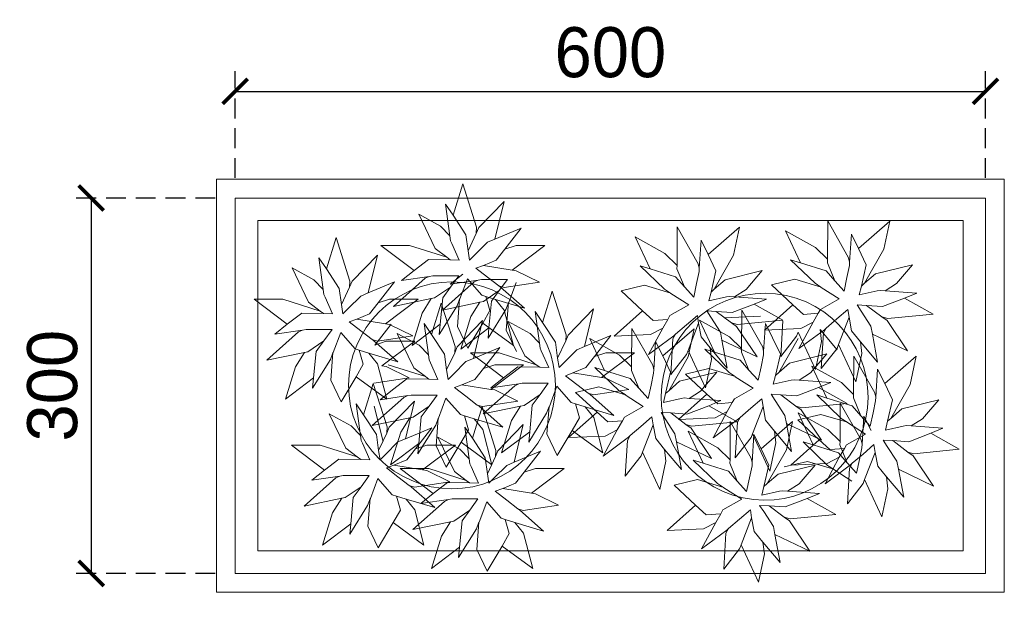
# Model space of a CAD drawing. Header units: millimetres. Extents: x 193134 to 268609, y 2024 to 10978.
# Tile 27 of 27: x 265607 to 266395, y 9290 to 9767. Entities that reach past the tile are written whole.
import ezdxf

# ---------------------------------------------------------------- set-up
doc = ezdxf.new("R2010")
doc.units = ezdxf.units.MM
doc.header["$LTSCALE"] = 2.5
doc.linetypes.add('DASHED2', pattern=[9.525, 6.35, -3.175])
for name, color, linetype, lineweight in [('Dimension', 40, 'Continuous', 0), ('ELEVATION 3', 21, 'Continuous', 13), ('ELEVATION 5', 156, 'Continuous', 5), ('HATCH MEDIUM', 251, 'Continuous', 5)]:
    doc.layers.add(name, color=color, linetype=linetype, lineweight=lineweight)
doc.styles.get("Standard").update_dxf_attribs({"font": 'GOTHIC.TTF'})
doc.dimstyles.new('AJKD_20', dxfattribs={"dimscale": 20, "dimtxt": 2, "dimasz": 1, "dimexe": 0.8, "dimexo": 0.8, "dimgap": 0.5, "dimtad": 1, "dimdec": 0, "dimzin": 0, "dimdsep": 46, "dimtxsty": 'Standard', "dimblk": 'ARCHTICK', "dimcen": 0.125, "dimclrd": 251, "dimclre": 251, "dimclrt": 42, "dimadec": 0, "dimazin": 0, "dimtfac": 1, "dimtdec": 0, "dimtix": 1, "dimtmove": 0, "dimatfit": 3, "dimfxl": 0, "dimtolj": 1, "dimtzin": 0, "dimarcsym": 0})

# ---------------------------------------------------------------- blocks, each defined once
blk = doc.blocks.new('EEE')
for p, q in [((129620.8, 53995.4), (129593.1, 53905.9)), ((129660.3, 53870.9), (129620.8, 53995.4)), ((129593.1, 53905.9), (129571.6, 53937.2)), ((129571.6, 53937.2), (129584.1, 53846.8)), ((129739.1, 53945.3), (129666.5, 53870)), ((129713.1, 53836.9), (129739.1, 53945.3)), ((129557.3, 53874.5), (129494.6, 53908.6)), ((129494.6, 53908.6), (129542, 53810.1)), ((129593.1, 53905.9), (129629.8, 53849.5)), ((129629.8, 53849.5), (129593.1, 53905.9)), ((129584.1, 53846.8), (129557.3, 53874.5)), ((129659.4, 53853), (129660.3, 53870.9)), ((129666.5, 53870), (129659.4, 53853)), ((129788.3, 53868.3), (129713.1, 53836.9)), ((129741.7, 53808.3), (129788.3, 53868.3)), ((129258, 53841.7), (129230.3, 53752.1)), ((129297.4, 53717.2), (129258, 53841.7)), ((129584.1, 53846.8), (129585.9, 53832.4)), ((129585.9, 53832.4), (129584.1, 53846.8)), ((129629.8, 53849.5), (129636.1, 53803.8)), ((129636.1, 53803.8), (129629.8, 53849.5)), ((129636.1, 53803.8), (129659.4, 53853)), ((129659.4, 53853), (129636.1, 53803.8)), ((129468.6, 53819), (129386.2, 53819)), ((129386.2, 53819), (129481.2, 53747.4)), ((129575.2, 53785), (129468.6, 53819)), ((129585.9, 53832.4), (129589.5, 53824.4)), ((129589.5, 53824.4), (129585.9, 53832.4)), ((129589.5, 53824.4), (129611, 53776.9)), ((129611, 53776.9), (129589.5, 53824.4)), ((129655.8, 53792.1), (129691.6, 53828)), ((129691.6, 53828), (129655.8, 53792.1)), ((129691.6, 53828), (129713.1, 53836.9)), ((129713.1, 53836.9), (129691.6, 53828)), ((129774, 53819), (129741.7, 53808.3)), ((129762.3, 53748.3), (129856.4, 53819)), ((129856.4, 53819), (129774, 53819)), ((129230.3, 53752.1), (129208.8, 53783.5)), ((129208.8, 53783.5), (129221.3, 53693)), ((129376.2, 53791.5), (129303.7, 53716.3)), ((129350.3, 53683.2), (129376.2, 53791.5)), ((129542, 53810.1), (129575.2, 53785)), ((129585, 53777.8), (129575.2, 53785)), ((129575.2, 53785), (129585, 53777.8)), ((129636.1, 53803.8), (129640.5, 53776.9)), ((129640.5, 53776.9), (129636.1, 53803.8)), ((129640.5, 53776.9), (129655.8, 53792.1)), ((129655.8, 53792.1), (129640.5, 53776.9)), ((129741.7, 53808.3), (129716.7, 53776.9)), ((129716.7, 53776.9), (129741.7, 53808.3)), ((129194.4, 53720.8), (129131.8, 53754.8)), ((129131.8, 53754.8), (129179.2, 53656.3)), ((129481.2, 53747.4), (129522.3, 53778.7)), ((129522.3, 53778.7), (129481.2, 53747.4)), ((129522.3, 53778.7), (129585, 53777.8)), ((129585, 53777.8), (129522.3, 53778.7)), ((129611, 53776.9), (129585, 53777.8)), ((129585, 53777.8), (129611, 53776.9)), ((129680, 53761.7), (129658.5, 53753.6)), ((129658.5, 53753.6), (129680, 53761.7)), ((129716.7, 53776.9), (129680, 53761.7)), ((129680, 53761.7), (129716.7, 53776.9)), ((129680, 53761.7), (129762.3, 53748.3)), ((129762.3, 53748.3), (129680, 53761.7)), ((129230.3, 53752.1), (129267, 53695.7)), ((129267, 53695.7), (129230.3, 53752.1)), ((129481.2, 53747.4), (129445.3, 53718.7)), ((129445.3, 53718.7), (129525, 53730.4)), ((129525, 53730.4), (129513.4, 53725)), ((129534.9, 53732.1), (129525, 53730.4)), ((129525, 53730.4), (129534.9, 53732.1)), ((129569.8, 53732.1), (129534.9, 53732.1)), ((129534.9, 53732.1), (129569.8, 53732.1)), ((129609.2, 53732.1), (129569.8, 53732.1)), ((129569.8, 53732.1), (129609.2, 53732.1)), ((129620.8, 53737.1), (129585, 53708.5)), ((129585.9, 53699.9), (129609.2, 53732.1)), ((129609.2, 53732.1), (129585.9, 53699.9)), ((129658.5, 53753.6), (129691.6, 53728.6)), ((129691.6, 53728.6), (129658.5, 53753.6)), ((129691.6, 53728.6), (129723.8, 53703.5)), ((129723.8, 53703.5), (129691.6, 53728.6)), ((129762.3, 53748.3), (129774, 53746.5)), ((129840.2, 53714.2), (129774, 53746.5)), ((129221.3, 53693), (129194.4, 53720.8)), ((129273.3, 53650.1), (129296.5, 53699.3)), ((129296.5, 53699.3), (129273.3, 53650.1)), ((129296.5, 53699.3), (129297.4, 53717.2)), ((129303.7, 53716.3), (129296.5, 53699.3)), ((129425.5, 53714.5), (129350.3, 53683.2)), ((129378.9, 53654.5), (129425.5, 53714.5)), ((129513.4, 53725), (129422.9, 53644.4)), ((129585.9, 53699.9), (129540.3, 53668.6)), ((129540.3, 53668.6), (129585.9, 53699.9)), ((129653.1, 53714.8), (129562.6, 53634.2)), ((129563.5, 53669.5), (129585.9, 53699.9)), ((129585.9, 53699.9), (129563.5, 53669.5)), ((129585, 53708.5), (129664.7, 53720.1)), ((129612.8, 53665.9), (129634.3, 53723.2)), ((129634.3, 53723.2), (129612.8, 53665.9)), ((129634.3, 53723.2), (129675.5, 53676.6)), ((129675.5, 53676.6), (129634.3, 53723.2)), ((129664.7, 53720.1), (129653.1, 53714.8)), ((129674.6, 53721.9), (129664.7, 53720.1)), ((129664.7, 53720.1), (129674.6, 53721.9)), ((129709.5, 53721.9), (129674.6, 53721.9)), ((129674.6, 53721.9), (129709.5, 53721.9)), ((129748.9, 53721.9), (129709.5, 53721.9)), ((129709.5, 53721.9), (129748.9, 53721.9)), ((129723.8, 53703.5), (129739.1, 53699)), ((129729.2, 53699.9), (129723.8, 53703.5)), ((129725.6, 53689.7), (129748.9, 53721.9)), ((129748.9, 53721.9), (129725.6, 53689.7)), ((129797.3, 53639.9), (129729.2, 53699.9)), ((129739.1, 53699), (129840.2, 53714.2)), ((129752.5, 53655.7), (129773.9, 53713)), ((129773.9, 53713), (129752.5, 53655.7)), ((129221.3, 53693), (129223.1, 53678.7)), ((129223.1, 53678.7), (129221.3, 53693)), ((129223.1, 53678.7), (129226.7, 53670.7)), ((129226.7, 53670.7), (129223.1, 53678.7)), ((129226.7, 53670.7), (129248.2, 53623.2)), ((129248.2, 53623.2), (129226.7, 53670.7)), ((129267, 53695.7), (129273.3, 53650.1)), ((129273.3, 53650.1), (129267, 53695.7)), ((129293, 53638.4), (129328.8, 53674.2)), ((129328.8, 53674.2), (129293, 53638.4)), ((129328.8, 53674.2), (129350.3, 53683.2)), ((129350.3, 53683.2), (129328.8, 53674.2)), ((129675.5, 53676.6), (129687.1, 53673)), ((129687.1, 53673), (129675.5, 53676.6)), ((129725.6, 53689.7), (129679.9, 53658.3)), ((129679.9, 53658.3), (129725.6, 53689.7)), ((129714.9, 53664.1), (129687.1, 53673)), ((129687.1, 53673), (129698.8, 53632.7)), ((129687.1, 53673), (129714.9, 53664.1)), ((129698.8, 53632.7), (129687.1, 53673)), ((129703.2, 53659.2), (129725.6, 53689.7)), ((129725.6, 53689.7), (129703.2, 53659.2)), ((129877.2, 53688), (129849.4, 53598.4)), ((129916.6, 53563.5), (129877.2, 53688)), ((129105.8, 53665.3), (129023.4, 53665.3)), ((129023.4, 53665.3), (129118.3, 53593.6)), ((129212.4, 53631.3), (129105.8, 53665.3)), ((129179.2, 53656.3), (129212.4, 53631.3)), ((129273.3, 53650.1), (129277.7, 53623.2)), ((129277.7, 53623.2), (129273.3, 53650.1)), ((129378.9, 53654.5), (129353.8, 53623.2)), ((129353.8, 53623.2), (129378.9, 53654.5)), ((129411.2, 53665.3), (129378.9, 53654.5)), ((129399.5, 53594.5), (129493.5, 53665.3)), ((129493.5, 53665.3), (129411.2, 53665.3)), ((129422.9, 53644.4), (129530.4, 53666.8)), ((129530.4, 53666.8), (129504.4, 53625.6)), ((129540.3, 53668.6), (129530.4, 53666.8)), ((129530.4, 53666.8), (129540.3, 53668.6)), ((129559.4, 53654.1), (129531.6, 53564.5)), ((129553.7, 53563.8), (129604.7, 53646.2)), ((129556.4, 53593.3), (129563.5, 53669.5)), ((129563.5, 53669.5), (129556.4, 53593.3)), ((129598.8, 53529.6), (129559.4, 53654.1)), ((129562.6, 53634.2), (129670.1, 53656.6)), ((129604.7, 53646.2), (129611.9, 53665)), ((129611.9, 53665.9), (129605.6, 53587.1)), ((129611.9, 53665), (129612.8, 53665.9)), ((129612.8, 53665.9), (129611.9, 53665)), ((129611.9, 53665), (129611.9, 53665.9)), ((129670.1, 53656.6), (129644.1, 53615.4)), ((129679.9, 53658.3), (129670.1, 53656.6)), ((129670.1, 53656.6), (129679.9, 53658.3)), ((129696, 53583.1), (129703.2, 53659.2)), ((129703.2, 53659.2), (129696, 53583.1)), ((129739.9, 53633.6), (129714.9, 53664.1)), ((129714.9, 53664.1), (129797.3, 53639.9)), ((129744.4, 53636), (129751.6, 53654.8)), ((129751.6, 53655.7), (129745.3, 53576.9)), ((129751.6, 53654.8), (129752.5, 53655.7)), ((129752.5, 53655.7), (129751.6, 53654.8)), ((129751.6, 53654.8), (129751.6, 53655.7)), ((129118.3, 53593.6), (129159.5, 53625)), ((129159.5, 53625), (129118.3, 53593.6)), ((129159.5, 53625), (129222.2, 53624.1)), ((129222.2, 53624.1), (129159.5, 53625)), ((129222.2, 53624.1), (129212.4, 53631.3)), ((129212.4, 53631.3), (129222.2, 53624.1)), ((129248.2, 53623.2), (129222.2, 53624.1)), ((129222.2, 53624.1), (129248.2, 53623.2)), ((129277.7, 53623.2), (129293, 53638.4)), ((129293, 53638.4), (129277.7, 53623.2)), ((129353.8, 53623.2), (129317.1, 53608)), ((129317.1, 53608), (129353.8, 53623.2)), ((129504.4, 53625.6), (129475.8, 53532.5)), ((129644.1, 53615.4), (129615.4, 53522.2)), ((129698.8, 53632.7), (129678.2, 53596.9)), ((129678.2, 53596.9), (129698.8, 53632.7)), ((129693.4, 53553.6), (129744.4, 53636)), ((129765.9, 53532.5), (129739.9, 53633.6)), ((129849.4, 53598.4), (129827.9, 53629.8)), ((129827.9, 53629.8), (129840.5, 53539.3)), ((129995.4, 53637.8), (129922.9, 53562.6)), ((129969.4, 53529.5), (129995.4, 53637.8)), ((129118.3, 53593.6), (129082.5, 53565)), ((129317.1, 53608), (129295.6, 53599.9)), ((129295.6, 53599.9), (129317.1, 53608)), ((129295.6, 53599.9), (129328.8, 53574.8)), ((129328.8, 53574.8), (129295.6, 53599.9)), ((129317.1, 53608), (129399.5, 53594.5)), ((129399.5, 53594.5), (129317.1, 53608)), ((129368.7, 53533.9), (129415.3, 53593.9)), ((129399.5, 53594.5), (129411.2, 53592.7)), ((129477.4, 53560.5), (129411.2, 53592.7)), ((129475.8, 53532.5), (129556.4, 53593.3)), ((129531.6, 53564.5), (129510.1, 53595.9)), ((129510.1, 53595.9), (129522.7, 53505.4)), ((129556.4, 53593.3), (129553.7, 53563.8)), ((129677.6, 53603.9), (129605.1, 53528.7)), ((129605.6, 53587.1), (129635.2, 53525.3)), ((129635.2, 53525.3), (129678.2, 53596.9)), ((129651.6, 53495.6), (129677.6, 53603.9)), ((129678.2, 53596.9), (129765.9, 53532.5)), ((129813.6, 53567.1), (129750.9, 53601.1)), ((129750.9, 53601.1), (129798.4, 53502.6)), ((129849.4, 53598.4), (129886.1, 53542)), ((129886.1, 53542), (129849.4, 53598.4)), ((129150.6, 53571.3), (129060.1, 53490.7)), ((129082.5, 53565), (129162.2, 53576.6)), ((129162.2, 53576.6), (129150.6, 53571.3)), ((129172.1, 53578.4), (129162.2, 53576.6)), ((129162.2, 53576.6), (129172.1, 53578.4)), ((129207, 53578.4), (129172.1, 53578.4)), ((129172.1, 53578.4), (129207, 53578.4)), ((129246.4, 53578.4), (129207, 53578.4)), ((129207, 53578.4), (129246.4, 53578.4)), ((129223.1, 53546.2), (129246.4, 53578.4)), ((129246.4, 53578.4), (129223.1, 53546.2)), ((129250, 53512.2), (129271.5, 53569.5)), ((129271.5, 53569.5), (129250, 53512.2)), ((129271.5, 53569.5), (129312.7, 53522.9)), ((129312.7, 53522.9), (129271.5, 53569.5)), ((129328.8, 53574.8), (129361, 53549.8)), ((129361, 53549.8), (129328.8, 53574.8)), ((129376.2, 53545.3), (129477.4, 53560.5)), ((129495.8, 53533.2), (129433.1, 53567.2)), ((129433.1, 53567.2), (129480.6, 53468.7)), ((129531.6, 53564.5), (129568.3, 53508.1)), ((129568.3, 53508.1), (129531.6, 53564.5)), ((129615.4, 53522.2), (129696, 53583.1)), ((129696, 53583.1), (129693.4, 53553.6)), ((129745.3, 53576.9), (129774.8, 53515.1)), ((129840.5, 53539.3), (129813.6, 53567.1)), ((129915.7, 53545.6), (129916.6, 53563.5)), ((129922.9, 53562.6), (129915.7, 53545.6)), ((130044.6, 53560.8), (129969.4, 53529.5)), ((129998.1, 53500.8), (130044.6, 53560.8)), ((129223.1, 53546.2), (129177.4, 53514.8)), ((129177.4, 53514.8), (129223.1, 53546.2)), ((129200.7, 53515.7), (129223.1, 53546.2)), ((129223.1, 53546.2), (129200.7, 53515.7)), ((129361, 53549.8), (129376.2, 53545.3)), ((129366.4, 53546.2), (129361, 53549.8)), ((129434.4, 53486.2), (129366.4, 53546.2)), ((129401, 53544.7), (129368.7, 53533.9)), ((129389.3, 53474), (129483.3, 53544.7)), ((129483.3, 53544.7), (129401, 53544.7)), ((129522.7, 53505.4), (129495.8, 53533.2)), ((129597.9, 53511.7), (129598.8, 53529.6)), ((129840.5, 53539.3), (129842.3, 53525)), ((129842.3, 53525), (129840.5, 53539.3)), ((129886.1, 53542), (129892.4, 53496.3)), ((129892.4, 53496.3), (129886.1, 53542)), ((129892.4, 53496.3), (129915.7, 53545.6)), ((129915.7, 53545.6), (129892.4, 53496.3)), ((129947.9, 53520.5), (129969.4, 53529.5)), ((129969.4, 53529.5), (129947.9, 53520.5)), ((129060.1, 53490.7), (129167.6, 53513)), ((129167.6, 53513), (129141.6, 53471.9)), ((129177.4, 53514.8), (129167.6, 53513)), ((129167.6, 53513), (129177.4, 53514.8)), ((129193.6, 53439.6), (129200.7, 53515.7)), ((129200.7, 53515.7), (129193.6, 53439.6)), ((129241.9, 53492.5), (129249.1, 53511.3)), ((129249.1, 53512.2), (129242.8, 53433.3)), ((129249.1, 53511.3), (129250, 53512.2)), ((129250, 53512.2), (129249.1, 53511.3)), ((129249.1, 53511.3), (129249.1, 53512.2)), ((129312.7, 53522.9), (129324.3, 53519.3)), ((129324.3, 53519.3), (129312.7, 53522.9)), ((129352.1, 53510.4), (129324.3, 53519.3)), ((129324.3, 53519.3), (129335.9, 53479)), ((129324.3, 53519.3), (129352.1, 53510.4)), ((129335.9, 53479), (129324.3, 53519.3)), ((129377.1, 53479.9), (129352.1, 53510.4)), ((129352.1, 53510.4), (129434.4, 53486.2)), ((129522.7, 53505.4), (129524.5, 53491.1)), ((129524.5, 53491.1), (129522.7, 53505.4)), ((129568.3, 53508.1), (129574.6, 53462.5)), ((129574.6, 53462.5), (129568.3, 53508.1)), ((129574.6, 53462.5), (129597.9, 53511.7)), ((129597.9, 53511.7), (129574.6, 53462.5)), ((129605.1, 53528.7), (129597.9, 53511.7)), ((129725, 53511.6), (129642.6, 53511.6)), ((129642.6, 53511.6), (129737.5, 53439.9)), ((129726.8, 53526.9), (129651.6, 53495.6)), ((129680.3, 53466.9), (129726.8, 53526.9)), ((129831.5, 53477.5), (129725, 53511.6)), ((129798.4, 53502.6), (129831.5, 53477.5)), ((129842.3, 53525), (129845.8, 53516.9)), ((129845.8, 53516.9), (129842.3, 53525)), ((129845.8, 53516.9), (129867.3, 53469.5)), ((129867.3, 53469.5), (129845.8, 53516.9)), ((129912.1, 53484.7), (129947.9, 53520.5)), ((129947.9, 53520.5), (129912.1, 53484.7)), ((130030.3, 53511.6), (129998.1, 53500.8)), ((130018.7, 53440.8), (130112.7, 53511.6)), ((130112.7, 53511.6), (130030.3, 53511.6)), ((129190.9, 53410.1), (129241.9, 53492.5)), ((129335.9, 53479), (129315.3, 53443.2)), ((129315.3, 53443.2), (129335.9, 53479)), ((129403.1, 53378.7), (129377.1, 53479.9)), ((129389.3, 53474), (129401, 53472.2)), ((129513.7, 53443.7), (129407.2, 53477.7)), ((129524.5, 53491.1), (129528, 53483.1)), ((129528, 53483.1), (129524.5, 53491.1)), ((129528, 53483.1), (129549.5, 53435.6)), ((129549.5, 53435.6), (129528, 53483.1)), ((129594.3, 53450.8), (129630.1, 53486.6)), ((129630.1, 53486.6), (129594.3, 53450.8)), ((129630.1, 53486.6), (129651.6, 53495.6)), ((129651.6, 53495.6), (129630.1, 53486.6)), ((129712.5, 53477.7), (129680.3, 53466.9)), ((129700.9, 53406.9), (129794.9, 53477.7)), ((129794.9, 53477.7), (129712.5, 53477.7)), ((129841.4, 53470.4), (129831.5, 53477.5)), ((129831.5, 53477.5), (129841.4, 53470.4)), ((129892.4, 53496.3), (129896.9, 53469.5)), ((129896.9, 53469.5), (129892.4, 53496.3)), ((129896.9, 53469.5), (129912.1, 53484.7)), ((129912.1, 53484.7), (129896.9, 53469.5)), ((129998.1, 53500.8), (129973, 53469.5)), ((129973, 53469.5), (129998.1, 53500.8)), ((129141.6, 53471.9), (129113, 53378.7)), ((129467.2, 53439.9), (129401, 53472.2)), ((129480.6, 53468.7), (129513.7, 53443.7)), ((129574.6, 53462.5), (129579.1, 53435.6)), ((129579.1, 53435.6), (129574.6, 53462.5)), ((129579.1, 53435.6), (129594.3, 53450.8)), ((129594.3, 53450.8), (129579.1, 53435.6)), ((129680.3, 53466.9), (129655.2, 53435.6)), ((129655.2, 53435.6), (129680.3, 53466.9)), ((129737.5, 53439.9), (129778.7, 53471.3)), ((129778.7, 53471.3), (129737.5, 53439.9)), ((129778.7, 53471.3), (129841.4, 53470.4)), ((129841.4, 53470.4), (129778.7, 53471.3)), ((129867.3, 53469.5), (129841.4, 53470.4)), ((129841.4, 53470.4), (129867.3, 53469.5)), ((129936.3, 53454.2), (129914.8, 53446.2)), ((129914.8, 53446.2), (129936.3, 53454.2)), ((129914.8, 53446.2), (129947.9, 53421.1)), ((129947.9, 53421.1), (129914.8, 53446.2)), ((129973, 53469.5), (129936.3, 53454.2)), ((129936.3, 53454.2), (129973, 53469.5)), ((129936.3, 53454.2), (130018.7, 53440.8)), ((130018.7, 53440.8), (129936.3, 53454.2)), ((129113, 53378.7), (129193.6, 53439.6)), ((129193.6, 53439.6), (129190.9, 53410.1)), ((129242.8, 53433.3), (129272.4, 53371.6)), ((129272.4, 53371.6), (129315.3, 53443.2)), ((129315.3, 53443.2), (129403.1, 53378.7)), ((129364.5, 53423.9), (129336.7, 53334.3)), ((129403.9, 53299.4), (129364.5, 53423.9)), ((129366, 53424.7), (129467.2, 53439.9)), ((129419.7, 53406), (129460.9, 53437.4)), ((129460.9, 53437.4), (129419.7, 53406)), ((129460.9, 53437.4), (129523.6, 53436.5)), ((129523.6, 53436.5), (129460.9, 53437.4)), ((129523.6, 53436.5), (129513.7, 53443.7)), ((129513.7, 53443.7), (129523.6, 53436.5)), ((129549.5, 53435.6), (129523.6, 53436.5)), ((129523.6, 53436.5), (129549.5, 53435.6)), ((129618.5, 53420.4), (129597, 53412.3)), ((129597, 53412.3), (129618.5, 53420.4)), ((129655.2, 53435.6), (129618.5, 53420.4)), ((129618.5, 53420.4), (129655.2, 53435.6)), ((129618.5, 53420.4), (129700.9, 53406.9)), ((129700.9, 53406.9), (129618.5, 53420.4)), ((129769.7, 53417.5), (129679.3, 53336.9)), ((129737.5, 53439.9), (129701.7, 53411.3)), ((129701.7, 53411.3), (129781.4, 53422.9)), ((129781.4, 53422.9), (129769.7, 53417.5)), ((129791.2, 53424.7), (129781.4, 53422.9)), ((129781.4, 53422.9), (129791.2, 53424.7)), ((129826.1, 53424.7), (129791.2, 53424.7)), ((129791.2, 53424.7), (129826.1, 53424.7)), ((129865.5, 53424.7), (129826.1, 53424.7)), ((129826.1, 53424.7), (129865.5, 53424.7)), ((129842.3, 53392.5), (129865.5, 53424.7)), ((129865.5, 53424.7), (129842.3, 53392.5)), ((129947.9, 53421.1), (129980.2, 53396)), ((129980.2, 53396), (129947.9, 53421.1)), ((130018.7, 53440.8), (130030.3, 53439)), ((130096.6, 53406.8), (130030.3, 53439)), ((129419.7, 53406), (129383.9, 53377.4)), ((129383.9, 53377.4), (129463.6, 53389)), ((129463.6, 53389), (129451.9, 53383.7)), ((129473.4, 53390.8), (129463.6, 53389)), ((129463.6, 53389), (129473.4, 53390.8)), ((129508.3, 53390.8), (129473.4, 53390.8)), ((129473.4, 53390.8), (129508.3, 53390.8)), ((129547.7, 53390.8), (129508.3, 53390.8)), ((129508.3, 53390.8), (129547.7, 53390.8)), ((129524.5, 53358.6), (129547.7, 53390.8)), ((129547.7, 53390.8), (129524.5, 53358.6)), ((129597, 53412.3), (129630.1, 53387.2)), ((129630.1, 53387.2), (129597, 53412.3)), ((129700.9, 53406.9), (129712.5, 53405.2)), ((129778.8, 53372.9), (129712.5, 53405.2)), ((129842.3, 53392.5), (129796.6, 53361.1)), ((129796.6, 53361.1), (129842.3, 53392.5)), ((129819.9, 53362), (129842.3, 53392.5)), ((129842.3, 53392.5), (129819.9, 53362)), ((129869.1, 53358.4), (129890.6, 53415.7)), ((129890.6, 53415.7), (129869.1, 53358.4)), ((129890.6, 53415.7), (129931.8, 53369.2)), ((129931.8, 53369.2), (129890.6, 53415.7)), ((129980.2, 53396), (129995.4, 53391.6)), ((129985.5, 53392.5), (129980.2, 53396)), ((130053.6, 53332.5), (129985.5, 53392.5)), ((129995.4, 53391.6), (130096.6, 53406.8)), ((129336.7, 53334.3), (129315.3, 53365.7)), ((129315.3, 53365.7), (129327.8, 53275.2)), ((129451.9, 53383.7), (129361.5, 53303.1)), ((129482.7, 53373.7), (129410.2, 53298.5)), ((129456.7, 53265.4), (129482.7, 53373.7)), ((129551.3, 53324.6), (129572.8, 53381.9)), ((129572.8, 53381.9), (129551.3, 53324.6)), ((129572.8, 53381.9), (129614, 53335.3)), ((129614, 53335.3), (129572.8, 53381.9)), ((129630.1, 53387.2), (129662.4, 53362.2)), ((129662.4, 53362.2), (129630.1, 53387.2)), ((129662.4, 53362.2), (129677.6, 53357.7)), ((129667.7, 53358.6), (129662.4, 53362.2)), ((129677.6, 53357.7), (129778.8, 53372.9)), ((129796.6, 53361.1), (129786.7, 53359.3)), ((129786.7, 53359.3), (129796.6, 53361.1)), ((129812.7, 53285.9), (129819.9, 53362)), ((129819.9, 53362), (129812.7, 53285.9)), ((129931.8, 53369.2), (129943.5, 53365.6)), ((129943.5, 53365.6), (129931.8, 53369.2)), ((129971.2, 53356.6), (129943.5, 53365.6)), ((129943.5, 53365.6), (129955.1, 53325.3)), ((129943.5, 53365.6), (129971.2, 53356.6)), ((129955.1, 53325.3), (129943.5, 53365.6)), ((129300.9, 53303), (129238.2, 53337)), ((129238.2, 53337), (129285.7, 53238.5)), ((129336.7, 53334.3), (129373.5, 53277.9)), ((129373.5, 53277.9), (129336.7, 53334.3)), ((129392.9, 53258.1), (129366.9, 53359.3)), ((129524.5, 53358.6), (129478.8, 53327.2)), ((129478.8, 53327.2), (129524.5, 53358.6)), ((129502.1, 53328.1), (129524.5, 53358.6)), ((129524.5, 53358.6), (129502.1, 53328.1)), ((129614, 53335.3), (129625.7, 53331.7)), ((129625.7, 53331.7), (129614, 53335.3)), ((129676.1, 53356.9), (129648.3, 53267.3)), ((129735.8, 53298.6), (129667.7, 53358.6)), ((129715.5, 53232.4), (129676.1, 53356.9)), ((129679.3, 53336.9), (129786.7, 53359.3)), ((129786.7, 53359.3), (129760.8, 53318.1)), ((129810, 53256.3), (129861.1, 53338.7)), ((129861.1, 53338.7), (129868.2, 53357.5)), ((129868.2, 53358.4), (129862, 53279.6)), ((129868.2, 53357.5), (129869.1, 53358.4)), ((129869.1, 53358.4), (129868.2, 53357.5)), ((129868.2, 53357.5), (129868.2, 53358.4)), ((129996.3, 53326.2), (129971.2, 53356.6)), ((129971.2, 53356.6), (130053.6, 53332.5)), ((129361.5, 53303.1), (129468.9, 53325.5)), ((129468.9, 53325.5), (129443, 53284.3)), ((129478.8, 53327.2), (129468.9, 53325.5)), ((129468.9, 53325.5), (129478.8, 53327.2)), ((129492.2, 53222.5), (129543.3, 53304.9)), ((129494.9, 53252), (129502.1, 53328.1)), ((129502.1, 53328.1), (129494.9, 53252)), ((129543.3, 53304.9), (129550.4, 53323.7)), ((129550.4, 53324.6), (129544.2, 53245.8)), ((129550.4, 53323.7), (129551.3, 53324.6)), ((129551.3, 53324.6), (129550.4, 53323.7)), ((129550.4, 53323.7), (129550.4, 53324.6)), ((129653.4, 53322.8), (129625.7, 53331.7)), ((129625.7, 53331.7), (129637.3, 53291.4)), ((129625.7, 53331.7), (129653.4, 53322.8)), ((129637.3, 53291.4), (129625.7, 53331.7)), ((129678.5, 53292.3), (129653.4, 53322.8)), ((129653.4, 53322.8), (129735.8, 53298.6)), ((129794.3, 53306.7), (129721.7, 53231.5)), ((129760.8, 53318.1), (129732.1, 53225)), ((129768.3, 53198.4), (129794.3, 53306.7)), ((129955.1, 53325.3), (129934.5, 53289.5)), ((129934.5, 53289.5), (129955.1, 53325.3)), ((130022.3, 53225), (129996.3, 53326.2)), ((129327.8, 53275.2), (129300.9, 53303)), ((129373.5, 53277.9), (129379.7, 53232.2)), ((129379.7, 53232.2), (129373.5, 53277.9)), ((129379.7, 53232.2), (129403, 53281.5)), ((129403, 53281.5), (129379.7, 53232.2)), ((129403, 53281.5), (129403.9, 53299.4)), ((129410.2, 53298.5), (129403, 53281.5)), ((129443, 53284.3), (129414.3, 53191.1)), ((129532, 53296.7), (129456.7, 53265.4)), ((129485.4, 53236.7), (129532, 53296.7)), ((129637.3, 53291.4), (129616.7, 53255.6)), ((129616.7, 53255.6), (129637.3, 53291.4)), ((129648.3, 53267.3), (129626.8, 53298.7)), ((129626.8, 53298.7), (129639.3, 53208.2)), ((129704.5, 53191.1), (129678.5, 53292.3)), ((129732.1, 53225), (129812.7, 53285.9)), ((129812.7, 53285.9), (129810, 53256.3)), ((129862, 53279.6), (129891.5, 53217.8)), ((129891.5, 53217.8), (129934.5, 53289.5)), ((129934.5, 53289.5), (130022.3, 53225)), ((129212.3, 53247.5), (129129.9, 53247.5)), ((129129.9, 53247.5), (129224.8, 53175.8)), ((129318.8, 53213.4), (129212.3, 53247.5)), ((129327.8, 53275.2), (129329.6, 53260.9)), ((129329.6, 53260.9), (129327.8, 53275.2)), ((129329.6, 53260.9), (129333.2, 53252.8)), ((129333.2, 53252.8), (129329.6, 53260.9)), ((129333.2, 53252.8), (129354.7, 53205.4)), ((129354.7, 53205.4), (129333.2, 53252.8)), ((129399.4, 53220.6), (129435.3, 53256.4)), ((129435.3, 53256.4), (129399.4, 53220.6)), ((129414.3, 53191.1), (129494.9, 53252)), ((129435.3, 53256.4), (129456.7, 53265.4)), ((129456.7, 53265.4), (129435.3, 53256.4)), ((129517.6, 53247.5), (129485.4, 53236.7)), ((129494.9, 53252), (129492.2, 53222.5)), ((129506, 53176.7), (129600, 53247.5)), ((129600, 53247.5), (129517.6, 53247.5)), ((129612.5, 53236), (129549.8, 53270)), ((129549.8, 53270), (129597.3, 53171.5)), ((129573.7, 53184), (129616.7, 53255.6)), ((129616.7, 53255.6), (129704.5, 53191.1)), ((129648.3, 53267.3), (129685, 53210.9)), ((129685, 53210.9), (129648.3, 53267.3)), ((129285.7, 53238.5), (129318.8, 53213.4)), ((129379.7, 53232.2), (129384.2, 53205.4)), ((129384.2, 53205.4), (129379.7, 53232.2)), ((129384.2, 53205.4), (129399.4, 53220.6)), ((129399.4, 53220.6), (129384.2, 53205.4)), ((129485.4, 53236.7), (129460.3, 53205.4)), ((129460.3, 53205.4), (129485.4, 53236.7)), ((129544.2, 53245.8), (129573.7, 53184)), ((129639.3, 53208.2), (129612.5, 53236)), ((129714.6, 53214.5), (129715.5, 53232.4)), ((129721.7, 53231.5), (129714.6, 53214.5)), ((129843.5, 53229.7), (129768.3, 53198.4)), ((129797, 53169.7), (129843.5, 53229.7)), ((129224.8, 53175.8), (129266, 53207.2)), ((129266, 53207.2), (129224.8, 53175.8)), ((129266, 53207.2), (129328.7, 53206.3)), ((129328.7, 53206.3), (129266, 53207.2)), ((129328.7, 53206.3), (129318.8, 53213.4)), ((129318.8, 53213.4), (129328.7, 53206.3)), ((129354.7, 53205.4), (129328.7, 53206.3)), ((129328.7, 53206.3), (129354.7, 53205.4)), ((129460.3, 53205.4), (129423.6, 53190.1)), ((129423.6, 53190.1), (129460.3, 53205.4)), ((129639.3, 53208.2), (129641.1, 53193.9)), ((129641.1, 53193.9), (129639.3, 53208.2)), ((129641.1, 53193.9), (129644.7, 53185.8)), ((129644.7, 53185.8), (129641.1, 53193.9)), ((129685, 53210.9), (129691.3, 53165.2)), ((129691.3, 53165.2), (129685, 53210.9)), ((129691.3, 53165.2), (129714.6, 53214.5)), ((129714.6, 53214.5), (129691.3, 53165.2)), ((129746.8, 53189.4), (129768.3, 53198.4)), ((129768.3, 53198.4), (129746.8, 53189.4)), ((129224.8, 53175.8), (129189, 53147.2)), ((129423.6, 53190.1), (129402.1, 53182.1)), ((129402.1, 53182.1), (129423.6, 53190.1)), ((129402.1, 53182.1), (129435.3, 53157)), ((129435.3, 53157), (129402.1, 53182.1)), ((129423.6, 53190.1), (129506, 53176.7)), ((129506, 53176.7), (129423.6, 53190.1)), ((129523.8, 53180.4), (129441.4, 53180.4)), ((129441.4, 53180.4), (129536.4, 53108.8)), ((129506, 53176.7), (129517.6, 53174.9)), ((129583.9, 53142.7), (129517.6, 53174.9)), ((129630.4, 53146.4), (129523.8, 53180.4)), ((129597.3, 53171.5), (129630.4, 53146.4)), ((129644.7, 53185.8), (129666.2, 53138.4)), ((129666.2, 53138.4), (129644.7, 53185.8)), ((129691.3, 53165.2), (129695.8, 53138.4)), ((129695.8, 53138.4), (129691.3, 53165.2)), ((129711, 53153.6), (129746.8, 53189.4)), ((129746.8, 53189.4), (129711, 53153.6)), ((129797, 53169.7), (129771.9, 53138.4)), ((129771.9, 53138.4), (129797, 53169.7)), ((129829.2, 53180.4), (129797, 53169.7)), ((129817.5, 53109.7), (129911.6, 53180.4)), ((129911.6, 53180.4), (129829.2, 53180.4)), ((129257.1, 53153.4), (129166.6, 53072.8)), ((129189, 53147.2), (129268.7, 53158.8)), ((129268.7, 53158.8), (129257.1, 53153.4)), ((129278.5, 53160.6), (129268.7, 53158.8)), ((129268.7, 53158.8), (129278.5, 53160.6)), ((129313.5, 53160.6), (129278.5, 53160.6)), ((129278.5, 53160.6), (129313.5, 53160.6)), ((129352.9, 53160.6), (129313.5, 53160.6)), ((129313.5, 53160.6), (129352.9, 53160.6)), ((129329.6, 53128.4), (129352.9, 53160.6)), ((129352.9, 53160.6), (129329.6, 53128.4)), ((129356.4, 53094.3), (129377.9, 53151.6)), ((129377.9, 53151.6), (129356.4, 53094.3)), ((129377.9, 53151.6), (129419.1, 53105.1)), ((129419.1, 53105.1), (129377.9, 53151.6)), ((129435.3, 53157), (129467.5, 53131.9)), ((129467.5, 53131.9), (129435.3, 53157)), ((129482.7, 53127.5), (129583.9, 53142.7)), ((129536.4, 53108.8), (129577.6, 53140.2)), ((129577.6, 53140.2), (129536.4, 53108.8)), ((129577.6, 53140.2), (129640.2, 53139.3)), ((129640.2, 53139.3), (129577.6, 53140.2)), ((129640.2, 53139.3), (129630.4, 53146.4)), ((129630.4, 53146.4), (129640.2, 53139.3)), ((129666.2, 53138.4), (129640.2, 53139.3)), ((129640.2, 53139.3), (129666.2, 53138.4)), ((129695.8, 53138.4), (129711, 53153.6)), ((129711, 53153.6), (129695.8, 53138.4)), ((129771.9, 53138.4), (129735.2, 53123.1)), ((129735.2, 53123.1), (129771.9, 53138.4)), ((129329.6, 53128.4), (129283.9, 53097)), ((129283.9, 53097), (129329.6, 53128.4)), ((129307.2, 53097.9), (129329.6, 53128.4)), ((129329.6, 53128.4), (129307.2, 53097.9)), ((129467.5, 53131.9), (129482.7, 53127.5)), ((129472.9, 53128.4), (129467.5, 53131.9)), ((129540.9, 53068.4), (129472.9, 53128.4)), ((129536.4, 53108.8), (129500.5, 53080.2)), ((129735.2, 53123.1), (129713.7, 53115.1)), ((129713.7, 53115.1), (129735.2, 53123.1)), ((129713.7, 53115.1), (129746.8, 53090)), ((129746.8, 53090), (129713.7, 53115.1)), ((129735.2, 53123.1), (129817.5, 53109.7)), ((129817.5, 53109.7), (129735.2, 53123.1)), ((129817.5, 53109.7), (129829.2, 53107.9)), ((129895.5, 53075.7), (129829.2, 53107.9)), ((129166.6, 53072.8), (129274.1, 53095.2)), ((129274.1, 53095.2), (129248.1, 53054)), ((129283.9, 53097), (129274.1, 53095.2)), ((129274.1, 53095.2), (129283.9, 53097)), ((129300, 53021.8), (129307.2, 53097.9)), ((129307.2, 53097.9), (129300, 53021.8)), ((129348.4, 53074.6), (129355.6, 53093.4)), ((129355.6, 53094.3), (129349.3, 53015.5)), ((129355.6, 53093.4), (129356.4, 53094.3)), ((129356.4, 53094.3), (129355.6, 53093.4)), ((129355.6, 53093.4), (129355.6, 53094.3)), ((129419.1, 53105.1), (129430.8, 53101.5)), ((129430.8, 53101.5), (129419.1, 53105.1)), ((129458.5, 53092.5), (129430.8, 53101.5)), ((129430.8, 53101.5), (129442.4, 53061.2)), ((129430.8, 53101.5), (129458.5, 53092.5)), ((129442.4, 53061.2), (129430.8, 53101.5)), ((129483.6, 53062.1), (129458.5, 53092.5)), ((129458.5, 53092.5), (129540.9, 53068.4)), ((129568.6, 53086.4), (129478.2, 53005.8)), ((129500.5, 53080.2), (129580.2, 53091.8)), ((129580.2, 53091.8), (129568.6, 53086.4)), ((129590.1, 53093.6), (129580.2, 53091.8)), ((129580.2, 53091.8), (129590.1, 53093.6)), ((129625, 53093.6), (129590.1, 53093.6)), ((129590.1, 53093.6), (129625, 53093.6)), ((129664.4, 53093.6), (129625, 53093.6)), ((129625, 53093.6), (129664.4, 53093.6)), ((129641.1, 53061.3), (129664.4, 53093.6)), ((129664.4, 53093.6), (129641.1, 53061.3)), ((129668, 53027.3), (129689.5, 53084.6)), ((129689.5, 53084.6), (129668, 53027.3)), ((129689.5, 53084.6), (129730.7, 53038.1)), ((129730.7, 53038.1), (129689.5, 53084.6)), ((129746.8, 53090), (129779, 53064.9)), ((129779, 53064.9), (129746.8, 53090)), ((129248.1, 53054), (129219.4, 52960.9)), ((129297.3, 52992.2), (129348.4, 53074.6)), ((129442.4, 53061.2), (129421.8, 53025.4)), ((129421.8, 53025.4), (129442.4, 53061.2)), ((129509.6, 52960.9), (129483.6, 53062.1)), ((129641.1, 53061.3), (129595.5, 53030)), ((129595.5, 53030), (129641.1, 53061.3)), ((129618.7, 53030.9), (129641.1, 53061.3)), ((129641.1, 53061.3), (129618.7, 53030.9)), ((129779, 53064.9), (129794.3, 53060.5)), ((129784.4, 53061.3), (129779, 53064.9)), ((129852.5, 53001.4), (129784.4, 53061.3)), ((129794.3, 53060.5), (129895.5, 53075.7)), ((129219.4, 52960.9), (129300, 53021.8)), ((129300, 53021.8), (129297.3, 52992.2)), ((129378.8, 52953.7), (129421.8, 53025.4)), ((129421.8, 53025.4), (129509.6, 52960.9)), ((129478.2, 53005.8), (129585.6, 53028.2)), ((129585.6, 53028.2), (129559.6, 52987)), ((129595.5, 53030), (129585.6, 53028.2)), ((129585.6, 53028.2), (129595.5, 53030)), ((129611.6, 52954.8), (129618.7, 53030.9)), ((129618.7, 53030.9), (129611.6, 52954.8)), ((129659.9, 53007.6), (129667.1, 53026.4)), ((129667.1, 53027.3), (129660.8, 52948.5)), ((129667.1, 53026.4), (129668, 53027.3)), ((129668, 53027.3), (129667.1, 53026.4)), ((129667.1, 53026.4), (129667.1, 53027.3)), ((129730.7, 53038.1), (129742.3, 53034.5)), ((129742.3, 53034.5), (129730.7, 53038.1)), ((129770.1, 53025.5), (129742.3, 53034.5)), ((129742.3, 53034.5), (129754, 52994.2)), ((129742.3, 53034.5), (129770.1, 53025.5)), ((129754, 52994.2), (129742.3, 53034.5)), ((129795.2, 52995.1), (129770.1, 53025.5)), ((129770.1, 53025.5), (129852.5, 53001.4)), ((129349.3, 53015.5), (129378.8, 52953.7)), ((129608.9, 52925.2), (129659.9, 53007.6)), ((129754, 52994.2), (129733.4, 52958.4)), ((129733.4, 52958.4), (129754, 52994.2)), ((129821.1, 52893.9), (129795.2, 52995.1)), ((129559.6, 52987), (129531, 52893.9)), ((129531, 52893.9), (129611.6, 52954.8)), ((129611.6, 52954.8), (129608.9, 52925.2)), ((129660.8, 52948.5), (129690.4, 52886.7)), ((129690.4, 52886.7), (129733.4, 52958.4)), ((129733.4, 52958.4), (129821.1, 52893.9))]:
    blk.add_line(p, q)
at = {"extrusion": (0, 0, -1)}
blk.add_ellipse((129589.9, 53418.6), major_axis=(-296.2, 0), ratio=1, start_param=-7.787473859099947e-07, end_param=6.283184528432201, dxfattribs=at)
blk = doc.blocks.new('_ArchTick')
at = {"color": 0, "linetype": 'ByBlock', "const_width": 0.15}
blk.add_lwpolyline([(-0.5, -0.5), (0.5, 0.5)], dxfattribs=at)
blk = doc.blocks.new('*D77')
at = {"layer": 'Defpoints', "color": 0}
for p in [(265779.53, 9624.89), (265664.44, 9324.89), (265779.53, 9324.89)]:
    blk.add_point(p, dxfattribs=at)
at = {"layer": 'Dimension', "color": 251, "linetype": 'DASHED2', "lineweight": -2}
for p, q in [((265763.53, 9624.89), (265648.44, 9624.89)), ((265763.53, 9324.89), (265648.44, 9324.89))]:
    blk.add_line(p, q, dxfattribs=at)
at = {"layer": 'Dimension', "color": 251, "lineweight": -2}
blk.add_line((265664.44, 9624.89), (265664.44, 9324.89), dxfattribs=at)
at = {"layer": 'Dimension', "color": 251, "lineweight": -2, "xscale": 20, "yscale": 20, "zscale": 20}
for p, rotation in [((265664.44, 9624.89), 90), ((265664.44, 9324.89), 270)]:
    blk.add_blockref('_ArchTick', p, dxfattribs=dict(at, rotation=rotation))
at = {"layer": 'Dimension', "color": 42, "insert": (265633.43, 9474.89), "char_height": 40, "attachment_point": 5, "rotation": 90}
blk.add_mtext('\\A1;300', dxfattribs=at)
blk = doc.blocks.new('*D78')
at = {"layer": 'Defpoints', "color": 0}
for p in [(266379.53, 9710.14), (265779.53, 9624.89), (266379.53, 9624.89)]:
    blk.add_point(p, dxfattribs=at)
at = {"layer": 'Dimension', "color": 251, "linetype": 'DASHED2', "lineweight": -2}
for p, q in [((265779.53, 9640.89), (265779.53, 9726.14)), ((266379.53, 9640.89), (266379.53, 9726.14))]:
    blk.add_line(p, q, dxfattribs=at)
at = {"layer": 'Dimension', "color": 251, "lineweight": -2}
blk.add_line((265779.53, 9710.14), (266379.53, 9710.14), dxfattribs=at)
at = {"layer": 'Dimension', "color": 251, "lineweight": -2, "xscale": 20, "yscale": 20, "zscale": 20, "rotation": 180}
blk.add_blockref('_ArchTick', (265779.53, 9710.14), dxfattribs=at)
at = {"layer": 'Dimension', "color": 251, "lineweight": -2, "xscale": 20, "yscale": 20, "zscale": 20}
blk.add_blockref('_ArchTick', (266379.53, 9710.14), dxfattribs=at)
at = {"layer": 'Dimension', "color": 42, "insert": (266079.53, 9741.15), "char_height": 40, "attachment_point": 5}
blk.add_mtext('\\A1;600', dxfattribs=at)

msp = doc.modelspace()

# ---------------------------------------------------------------- linework, layer by layer
at = {"layer": 'ELEVATION 3'}
for points in [[(265779.53, 9324.89), (266379.53, 9324.89), (266379.53, 9624.89), (265779.53, 9624.89)], [(265797.53, 9342.89), (266361.53, 9342.89), (266361.53, 9606.89), (265797.53, 9606.89)]]:
    msp.add_lwpolyline(points, close=True, dxfattribs=at)
at = {"layer": 'ELEVATION 5'}
msp.add_lwpolyline([(265764.53, 9309.89), (266394.53, 9309.89), (266394.53, 9639.89), (265764.53, 9639.89)], close=True, dxfattribs=at)

# ---------------------------------------------------------------- block references
at = {"layer": 'HATCH MEDIUM', "color": 7, "xscale": 0.2791714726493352, "yscale": 0.2791714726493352, "zscale": 0.2791714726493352, "rotation": 257.9885569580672}
msp.add_blockref('EEE', (259145.24, 47955.27), dxfattribs=at)
at = {"layer": 'HATCH MEDIUM', "color": 7, "xscale": 0.2791714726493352, "yscale": 0.2791714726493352, "zscale": 0.2791714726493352}
msp.add_blockref('EEE', (229775.04, -5437.76), dxfattribs=at)

# ---------------------------------------------------------------- dimensions: what is measured, and where the dimension line sits
at = {"layer": 'Dimension'}
dim = msp.add_linear_dim(base=(266379.53, 9710.14), p1=(265779.53, 9624.89), p2=(266379.53, 9624.89), dimstyle='AJKD_20', dxfattribs=at)
dim.commit()
dim.dimension.update_dxf_attribs({"geometry": '*D78', "text_midpoint": (266079.53, 9741.15)})
dim = msp.add_linear_dim(base=(265664.44, 9324.89), p1=(265779.53, 9624.89), p2=(265779.53, 9324.89), angle=90, dimstyle='AJKD_20', dxfattribs=at)
dim.commit()
dim.dimension.update_dxf_attribs({"geometry": '*D77', "text_midpoint": (265633.43, 9474.89)})

doc.saveas('drawing.dxf')
